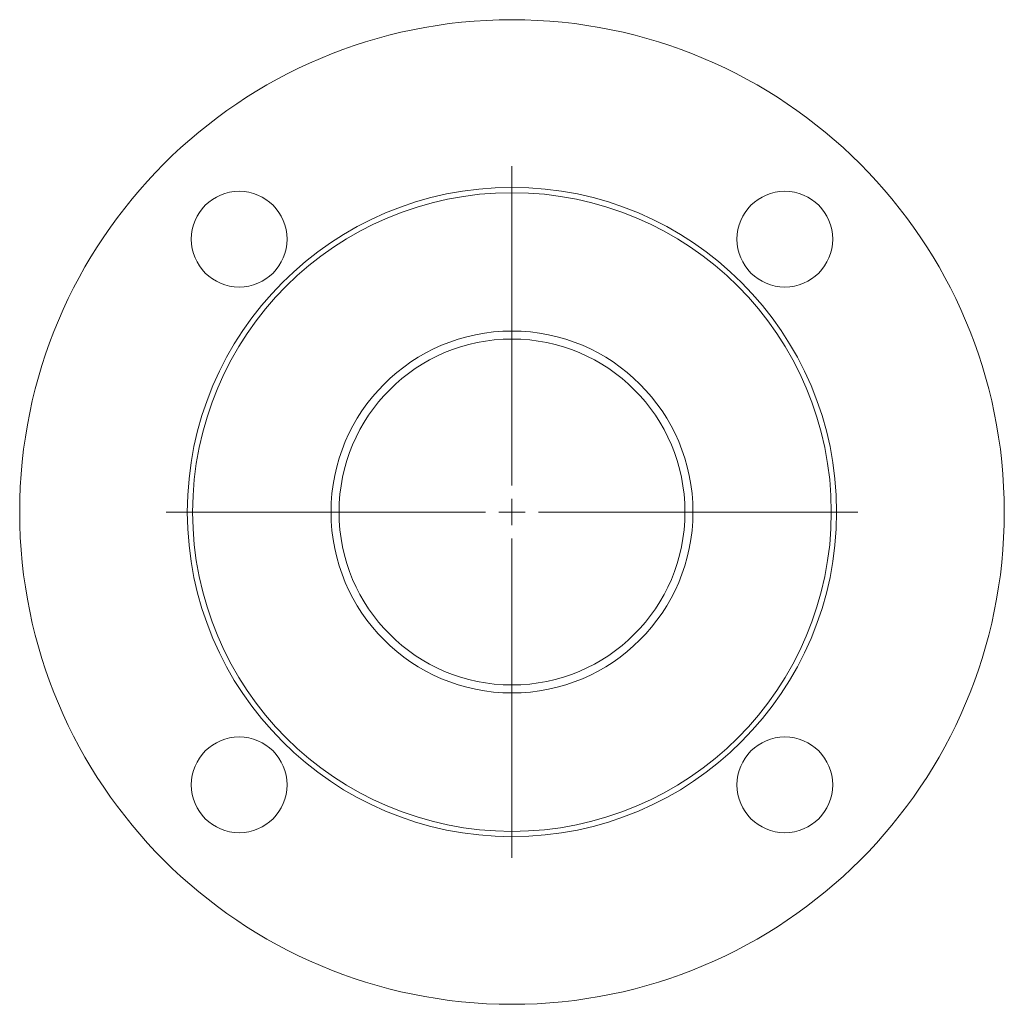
# Model space of a CAD drawing. Header units: millimetres. Extents: x 110 to 295, y 58 to 243.
import ezdxf

# ---------------------------------------------------------------- set-up
doc = ezdxf.new("R2010")
doc.units = ezdxf.units.MM

# ---------------------------------------------------------------- blocks, each defined once
blk = doc.blocks.new('SW_CENTERMARKSYMBOL_0')
at = {"color": 0, "linetype": 'Continuous', "lineweight": 0}
for p, q in [((0, 5), (0, 65)), ((0, 0), (0, 2.5)), ((-5, 0), (-65, 0)), ((0, 0), (-2.5, 0)), ((0, 0), (0, -2.5)), ((0, 0), (2.5, 0)), ((5, 0), (65, 0)), ((0, -5), (0, -65))]:
    blk.add_line(p, q, dxfattribs=at)

msp = doc.modelspace()

# ---------------------------------------------------------------- linework, layer by layer
at = {"color": 7, "linetype": 'Continuous', "lineweight": 15}
for centre, radius in [((202.59, 150.21), 92.5), ((202.59, 150.21), 61), ((151.33, 201.48), 9), ((202.59, 150.21), 60), ((253.86, 201.48), 9), ((202.59, 150.21), 34), ((202.59, 150.21), 32.5), ((151.33, 98.95), 9), ((253.86, 98.95), 9)]:
    msp.add_circle(centre, radius, dxfattribs=at)

# ---------------------------------------------------------------- block references
at = {"color": 7, "linetype": 'Continuous', "lineweight": 0}
msp.add_blockref('SW_CENTERMARKSYMBOL_0', (202.59, 150.21), dxfattribs=at)

doc.saveas('drawing.dxf')
